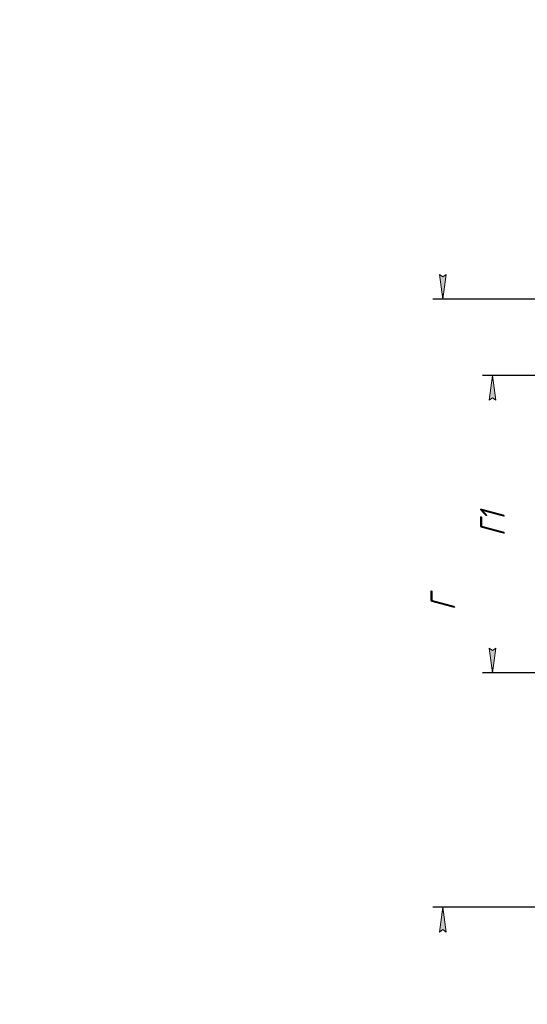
# Model space of a CAD drawing. Header units: millimetres. Extents: x 0 to 297, y 0 to 420.
# Tile 7 of 12: x 0 to 102, y 221 to 420. Entities that reach past the tile are written whole.
import ezdxf

# ---------------------------------------------------------------- set-up
doc = ezdxf.new("R2010")
doc.units = ezdxf.units.MM
doc.linetypes.add('K5LT_THIN', pattern=[0])
doc.layers.add('Системный слой', color=7, linetype='Continuous')
doc.styles.add('KDIMTEXTSTYLE', font='GOST_AU.SHX', dxfattribs={"width": 0.96, "oblique": 15, "height": 5})
doc.dimstyles.new('KDIMSTYLE (0.25)', dxfattribs={"dimtxt": 5, "dimasz": 1, "dimexe": 2, "dimexo": 0, "dimgap": 1, "dimtad": 1, "dimlfac": 4, "dimtxsty": 'KDIMTEXTSTYLE', "dimsah": 1, "dimcen": 0, "dimdle": 1, "dimadec": 0, "dimazin": 0, "dimtfac": 0.667, "dimtmove": 0, "dimatfit": 3, "dimfxl": 1, "dimtvp": 1, "dimtolj": 1, "dimtzin": 0, "dimarcsym": 0})

# ---------------------------------------------------------------- blocks, each defined once
blk = doc.blocks.new('KDIMARROW_01')
at = {"layer": 'Системный слой'}
blk.add_hatch(color=0, dxfattribs=at).paths.add_polyline_path([(-5, -0.66), (0, 0), (-5, 0.66), (-4.5, 0)])
at = {"layer": 'Системный слой', "color": 0, "linetype": 'K5LT_THIN', "lineweight": 18}
for p, q in [((-4.5, 0), (-5, 0.66)), ((-5, 0.66), (0, 0)), ((0, 0), (-5, -0.66)), ((-5, -0.66), (-4.5, 0)), ((0, 0), (-1, 0))]:
    blk.add_line(p, q, dxfattribs=at)

msp = doc.modelspace()

# ---------------------------------------------------------------- dimensions: what is measured, and where the dimension line sits
at = {"layer": 'Системный слой', "color": 7}
for base, p1, p2, location, text in [((85.2947, 241.0077), (123.6697, 363.6327), (107.4197, 241.0077), (85.2947, 302.3202), '\\H5.0;\\W0.965;\\Q15;\\H5.0;\\W0.965;\\Q15;\\Q15;Г'), ((95.2947, 348.2577), (140.7755, 288.2577), (139.4684, 348.2577), (95.2947, 318.2577), '\\H5.0;\\W0.965;\\Q15;\\H5.0;\\W0.965;\\Q15;\\Q15;Г1')]:
    msp.add_linear_dim(base=base, p1=p1, p2=p2, angle=90, location=location, text=text, dimstyle='KDIMSTYLE (0.25)', override={"dimexo": 0, "dimblk1": 'KDIMARROW_01', "dimblk2": 'KDIMARROW_01', "dimse1": 0, "dimse2": 0, "dimclrt": 7, "dimtolj": 1}, dxfattribs=at).render()

doc.saveas('drawing.dxf')
